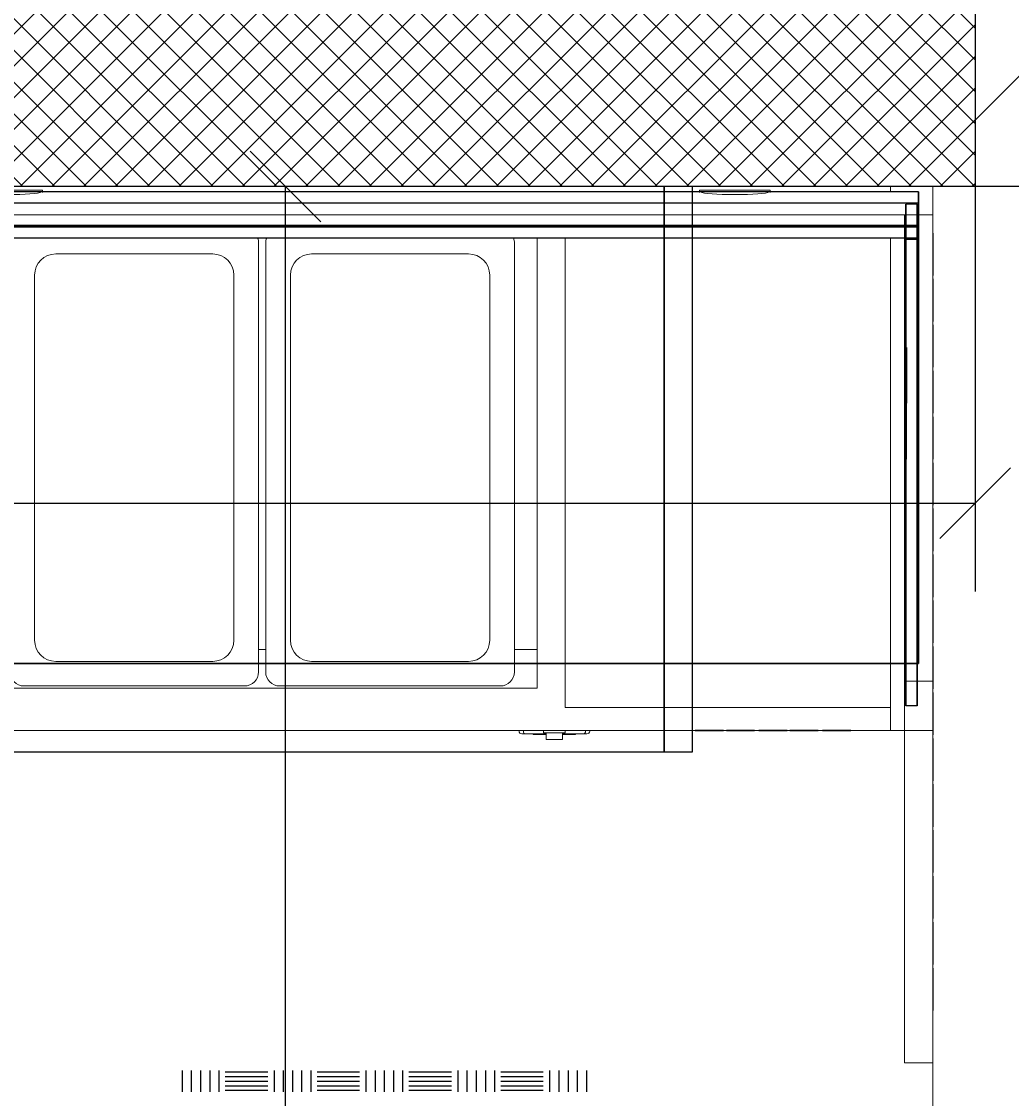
# Model space of a CAD drawing. Header units: millimetres. Extents: x -380244 to 257841, y -4400 to 11650.
# Tile 132 of 140: x 10125 to 10826, y 4585 to 5347. Entities that reach past the tile are written whole.
import ezdxf
from ezdxf import colors
from ezdxf.entities.mleader import LeaderData, LeaderLine
from ezdxf.math import Vec2, Vec3

# ---------------------------------------------------------------- set-up
doc = ezdxf.new("R2010")
doc.units = ezdxf.units.MM
for name, color, linetype in [('Equip2D', 250, 'Continuous'), ('Equip3D', 7, 'Continuous'), ('EquipAnnot', 5, 'Continuous'), ('Обмер', 6, 'Continuous'), ('Привязки Вент', 102, 'Continuous'), ('Привязки Электр2', 1, 'Continuous'), ('Трапы', 54, 'Continuous')]:
    doc.layers.add(name, color=color, linetype=linetype)
doc.styles.add('GOST прямой', font='isocpeur.ttf', dxfattribs={"height": 2.5})
doc.styles.add('Выноски', font='isocpeur.ttf', dxfattribs={"height": 2.5})
doc.styles.add('Размеры', font='txt.shx', dxfattribs={"height": 2.5})
doc.dimstyles.new('Main', dxfattribs={"dimscale": 0, "dimtxt": 2.5, "dimasz": 1, "dimexe": 1.25, "dimexo": 0.625, "dimtad": 1, "dimdec": 1, "dimrnd": 0.5, "dimtxsty": 'Размеры', "dimblk": 'OBLIQUE', "dimcen": 2.5, "dimadec": 0, "dimazin": 0, "dimtfac": 1, "dimtdec": 1, "dimtmove": 1, "dimatfit": 2, "dimfxl": 1, "dimarcsym": 0})

# ---------------------------------------------------------------- blocks, each defined once
blk = doc.blocks.new('A$C437f1ad6')
at = {"color": 0, "linetype": 'Continuous', "lineweight": 0}
for p, q in [((1970, 0), (0, 0)), ((1970, -20), (1970, 0)), ((1970, -20), (0, -20)), ((1950, -20), (1970, -20)), ((1950, -20), (1950, -350)), ((1970, -20), (1970, -350)), ((1950, -350), (1970, -350)), ((1950, -350), (1950, -620)), ((1970, -350), (1970, -620)), ((1950, -620), (1970, -620)), ((1970, -700), (1970, -620))]:
    blk.add_line(p, q, dxfattribs=at)
blk = doc.blocks.new('ec_145597')
at = {"layer": 'Equip3D'}
for p, q in [((1970, -32.93, 139.39), (1970, -62.93, 139.39)), ((1970, -32.93, 132.92), (1970, -62.93, 132.92)), ((1970, -32.93, 126.44), (1970, -62.93, 126.44)), ((1970, -32.93, 119.87), (1970, -62.93, 119.87)), ((1970, -32.93, 113.39), (1970, -62.93, 113.39)), ((1970, -34.93, 173.89), (1970, -34.93, 143.89)), ((1970, -34.93, 108.89), (1970, -34.93, 78.89)), ((1970, -41.41, 173.89), (1970, -41.41, 143.89)), ((1970, -41.41, 108.89), (1970, -41.41, 78.89)), ((1970, -47.97, 173.89), (1970, -47.97, 143.89)), ((1970, -47.97, 108.89), (1970, -47.97, 78.89)), ((1970, -54.45, 173.89), (1970, -54.45, 143.89)), ((1970, -54.45, 108.89), (1970, -54.45, 78.89)), ((1970, -60.93, 173.89), (1970, -60.93, 143.89)), ((1970, -60.93, 108.89), (1970, -60.93, 78.89)), ((1970, -65.43, 171.89), (1970, -95.43, 171.89)), ((1970, -65.43, 165.42), (1970, -95.43, 165.42)), ((1970, -65.43, 158.94), (1970, -95.43, 158.94)), ((1970, -65.43, 152.37), (1970, -95.43, 152.37)), ((1970, -65.43, 145.89), (1970, -95.43, 145.89)), ((1970, -65.43, 106.89), (1970, -95.43, 106.89)), ((1970, -65.43, 100.42), (1970, -95.43, 100.42)), ((1970, -65.43, 93.94), (1970, -95.43, 93.94)), ((1970, -65.43, 87.37), (1970, -95.43, 87.37)), ((1970, -65.43, 80.89), (1970, -95.43, 80.89)), ((1970, -67.43, 141.39), (1970, -67.43, 111.39)), ((1970, -73.91, 141.39), (1970, -73.91, 111.39)), ((1970, -80.47, 141.39), (1970, -80.47, 111.39)), ((1970, -86.95, 141.39), (1970, -86.95, 111.39)), ((1970, -93.43, 141.39), (1970, -93.43, 111.39)), ((1970, -97.93, 139.39), (1970, -127.93, 139.39)), ((1970, -97.93, 132.92), (1970, -127.93, 132.92)), ((1970, -97.93, 126.44), (1970, -127.93, 126.44)), ((1970, -97.93, 119.87), (1970, -127.93, 119.87)), ((1970, -97.93, 113.39), (1970, -127.93, 113.39)), ((1970, -99.93, 173.89), (1970, -99.93, 143.89)), ((1970, -99.93, 108.89), (1970, -99.93, 78.89)), ((1970, -106.41, 173.89), (1970, -106.41, 143.89)), ((1970, -106.41, 108.89), (1970, -106.41, 78.89)), ((1970, -112.97, 173.89), (1970, -112.97, 143.89)), ((1970, -112.97, 108.89), (1970, -112.97, 78.89)), ((1970, -119.45, 173.89), (1970, -119.45, 143.89)), ((1970, -119.45, 108.89), (1970, -119.45, 78.89)), ((1970, -125.93, 173.89), (1970, -125.93, 143.89)), ((1970, -125.93, 108.89), (1970, -125.93, 78.89)), ((1970, -130.43, 171.89), (1970, -160.43, 171.89)), ((1970, -130.43, 165.42), (1970, -160.43, 165.42)), ((1970, -130.43, 158.94), (1970, -160.43, 158.94)), ((1970, -130.43, 152.37), (1970, -160.43, 152.37)), ((1970, -130.43, 145.89), (1970, -160.43, 145.89)), ((1970, -130.43, 106.89), (1970, -160.43, 106.89)), ((1970, -130.43, 100.42), (1970, -160.43, 100.42)), ((1970, -130.43, 93.94), (1970, -160.43, 93.94)), ((1970, -130.43, 87.37), (1970, -160.43, 87.37)), ((1970, -130.43, 80.89), (1970, -160.43, 80.89)), ((1970, -132.43, 141.39), (1970, -132.43, 111.39)), ((1970, -138.91, 141.39), (1970, -138.91, 111.39)), ((1970, -145.47, 141.39), (1970, -145.47, 111.39)), ((1970, -151.95, 141.39), (1970, -151.95, 111.39)), ((1970, -158.43, 141.39), (1970, -158.43, 111.39)), ((1970, -162.93, 139.39), (1970, -192.93, 139.39)), ((1970, -162.93, 132.92), (1970, -192.93, 132.92)), ((1970, -162.93, 126.44), (1970, -192.93, 126.44)), ((1970, -162.93, 119.87), (1970, -192.93, 119.87)), ((1970, -162.93, 113.39), (1970, -192.93, 113.39)), ((1970, -164.93, 173.89), (1970, -164.93, 143.89)), ((1970, -164.93, 108.89), (1970, -164.93, 78.89)), ((1970, -171.41, 173.89), (1970, -171.41, 143.89)), ((1970, -171.41, 108.89), (1970, -171.41, 78.89)), ((1970, -177.97, 173.89), (1970, -177.97, 143.89)), ((1970, -177.97, 108.89), (1970, -177.97, 78.89)), ((1970, -184.45, 173.89), (1970, -184.45, 143.89)), ((1970, -184.45, 108.89), (1970, -184.45, 78.89)), ((1970, -190.93, 173.89), (1970, -190.93, 143.89)), ((1970, -190.93, 108.89), (1970, -190.93, 78.89)), ((1970, -195.43, 171.89), (1970, -225.43, 171.89)), ((1970, -195.43, 165.42), (1970, -225.43, 165.42)), ((1970, -195.43, 158.94), (1970, -225.43, 158.94)), ((1970, -195.43, 152.37), (1970, -225.43, 152.37)), ((1970, -195.43, 145.89), (1970, -225.43, 145.89)), ((1970, -195.43, 106.89), (1970, -225.43, 106.89)), ((1970, -195.43, 100.42), (1970, -225.43, 100.42)), ((1970, -195.43, 93.94), (1970, -225.43, 93.94)), ((1970, -195.43, 87.37), (1970, -225.43, 87.37)), ((1970, -195.43, 80.89), (1970, -225.43, 80.89)), ((1970, -197.43, 141.39), (1970, -197.43, 111.39)), ((1970, -203.91, 141.39), (1970, -203.91, 111.39)), ((1970, -210.47, 141.39), (1970, -210.47, 111.39)), ((1970, -216.95, 141.39), (1970, -216.95, 111.39)), ((1970, -223.43, 141.39), (1970, -223.43, 111.39)), ((1970, -227.93, 139.39), (1970, -257.93, 139.39)), ((1970, -227.93, 132.92), (1970, -257.93, 132.92)), ((1970, -227.93, 126.44), (1970, -257.93, 126.44)), ((1970, -227.93, 119.87), (1970, -257.93, 119.87)), ((1970, -227.93, 113.39), (1970, -257.93, 113.39)), ((1970, -229.93, 173.89), (1970, -229.93, 143.89)), ((1970, -229.93, 108.89), (1970, -229.93, 78.89)), ((1970, -236.41, 173.89), (1970, -236.41, 143.89)), ((1970, -236.41, 108.89), (1970, -236.41, 78.89)), ((1970, -242.97, 173.89), (1970, -242.97, 143.89)), ((1970, -242.97, 108.89), (1970, -242.97, 78.89)), ((1970, -249.45, 173.89), (1970, -249.45, 143.89)), ((1970, -249.45, 108.89), (1970, -249.45, 78.89)), ((1970, -255.93, 173.89), (1970, -255.93, 143.89)), ((1970, -255.93, 108.89), (1970, -255.93, 78.89)), ((1970, -260.43, 171.89), (1970, -290.43, 171.89)), ((1970, -260.43, 165.42), (1970, -290.43, 165.42)), ((1970, -260.43, 158.94), (1970, -290.43, 158.94)), ((1970, -260.43, 152.37), (1970, -290.43, 152.37)), ((1970, -260.43, 145.89), (1970, -290.43, 145.89)), ((1970, -260.43, 106.89), (1970, -290.43, 106.89)), ((1970, -260.43, 100.42), (1970, -290.43, 100.42)), ((1970, -260.43, 93.94), (1970, -290.43, 93.94)), ((1970, -260.43, 87.37), (1970, -290.43, 87.37)), ((1970, -260.43, 80.89), (1970, -290.43, 80.89)), ((1970, -262.43, 141.39), (1970, -262.43, 111.39)), ((1970, -268.91, 141.39), (1970, -268.91, 111.39)), ((1970, -275.47, 141.39), (1970, -275.47, 111.39)), ((1970, -281.95, 141.39), (1970, -281.95, 111.39)), ((1970, -288.43, 141.39), (1970, -288.43, 111.39)), ((1970, -292.93, 139.39), (1970, -322.93, 139.39)), ((1970, -292.93, 132.92), (1970, -322.93, 132.92)), ((1970, -292.93, 126.44), (1970, -322.93, 126.44)), ((1970, -292.93, 119.87), (1970, -322.93, 119.87)), ((1970, -292.93, 113.39), (1970, -322.93, 113.39)), ((1970, -294.93, 173.89), (1970, -294.93, 143.89)), ((1970, -294.93, 108.89), (1970, -294.93, 78.89)), ((1970, -301.41, 173.89), (1970, -301.41, 143.89)), ((1970, -301.41, 108.89), (1970, -301.41, 78.89)), ((1970, -307.97, 173.89), (1970, -307.97, 143.89)), ((1970, -307.97, 108.89), (1970, -307.97, 78.89)), ((1970, -314.45, 173.89), (1970, -314.45, 143.89)), ((1970, -314.45, 108.89), (1970, -314.45, 78.89)), ((1970, -320.93, 173.89), (1970, -320.93, 143.89)), ((1970, -320.93, 108.89), (1970, -320.93, 78.89)), ((1970, -325.43, 171.89), (1970, -355.43, 171.89)), ((1970, -325.43, 165.42), (1970, -355.43, 165.42)), ((1970, -325.43, 158.94), (1970, -355.43, 158.94)), ((1970, -325.43, 152.37), (1970, -355.43, 152.37)), ((1970, -325.43, 145.89), (1970, -355.43, 145.89)), ((1970, -325.43, 106.89), (1970, -355.43, 106.89)), ((1970, -325.43, 100.42), (1970, -355.43, 100.42)), ((1970, -325.43, 93.94), (1970, -355.43, 93.94)), ((1970, -325.43, 87.37), (1970, -355.43, 87.37)), ((1970, -325.43, 80.89), (1970, -355.43, 80.89)), ((1970, -327.43, 141.39), (1970, -327.43, 111.39)), ((1970, -333.91, 141.39), (1970, -333.91, 111.39)), ((1970, -340.47, 141.39), (1970, -340.47, 111.39)), ((1970, -346.95, 141.39), (1970, -346.95, 111.39)), ((1970, -353.43, 141.39), (1970, -353.43, 111.39)), ((1970, -357.93, 139.39), (1970, -387.93, 139.39)), ((1970, -357.93, 132.92), (1970, -387.93, 132.92)), ((1970, -357.93, 126.44), (1970, -387.93, 126.44)), ((1970, -357.93, 119.87), (1970, -387.93, 119.87)), ((1970, -357.93, 113.39), (1970, -387.93, 113.39)), ((1970, -359.93, 173.89), (1970, -359.93, 143.89)), ((1970, -359.93, 108.89), (1970, -359.93, 78.89)), ((1970, -366.41, 173.89), (1970, -366.41, 143.89)), ((1970, -366.41, 108.89), (1970, -366.41, 78.89)), ((1970, -372.97, 173.89), (1970, -372.97, 143.89)), ((1970, -372.97, 108.89), (1970, -372.97, 78.89)), ((1970, -379.45, 173.89), (1970, -379.45, 143.89)), ((1970, -379.45, 108.89), (1970, -379.45, 78.89)), ((1970, -385.93, 173.89), (1970, -385.93, 143.89)), ((1970, -385.93, 108.89), (1970, -385.93, 78.89)), ((1970, -390.43, 171.89), (1970, -420.43, 171.89)), ((1970, -390.43, 165.42), (1970, -420.43, 165.42)), ((1970, -390.43, 158.94), (1970, -420.43, 158.94)), ((1970, -390.43, 152.37), (1970, -420.43, 152.37)), ((1970, -390.43, 145.89), (1970, -420.43, 145.89)), ((1970, -390.43, 106.89), (1970, -420.43, 106.89)), ((1970, -390.43, 100.42), (1970, -420.43, 100.42)), ((1970, -390.43, 93.94), (1970, -420.43, 93.94)), ((1970, -390.43, 87.37), (1970, -420.43, 87.37)), ((1970, -390.43, 80.89), (1970, -420.43, 80.89)), ((1970, -392.43, 141.39), (1970, -392.43, 111.39)), ((1970, -398.91, 141.39), (1970, -398.91, 111.39)), ((1970, -405.47, 141.39), (1970, -405.47, 111.39)), ((1970, -411.95, 141.39), (1970, -411.95, 111.39)), ((1970, -418.43, 141.39), (1970, -418.43, 111.39)), ((1970, -422.93, 139.39), (1970, -452.93, 139.39)), ((1970, -422.93, 132.92), (1970, -452.93, 132.92)), ((1970, -422.93, 126.44), (1970, -452.93, 126.44)), ((1970, -422.93, 119.87), (1970, -452.93, 119.87)), ((1970, -422.93, 113.39), (1970, -452.93, 113.39)), ((1970, -424.93, 173.89), (1970, -424.93, 143.89)), ((1970, -424.93, 108.89), (1970, -424.93, 78.89)), ((1970, -431.41, 173.89), (1970, -431.41, 143.89)), ((1970, -431.41, 108.89), (1970, -431.41, 78.89)), ((1970, -437.97, 173.89), (1970, -437.97, 143.89)), ((1970, -437.97, 108.89), (1970, -437.97, 78.89)), ((1970, -444.45, 173.89), (1970, -444.45, 143.89)), ((1970, -444.45, 108.89), (1970, -444.45, 78.89)), ((1970, -450.93, 173.89), (1970, -450.93, 143.89)), ((1970, -450.93, 108.89), (1970, -450.93, 78.89)), ((1970, -455.43, 171.89), (1970, -485.43, 171.89)), ((1970, -455.43, 165.42), (1970, -485.43, 165.42)), ((1970, -455.43, 158.94), (1970, -485.43, 158.94)), ((1970, -455.43, 152.37), (1970, -485.43, 152.37)), ((1970, -455.43, 145.89), (1970, -485.43, 145.89)), ((1970, -455.43, 106.89), (1970, -485.43, 106.89)), ((1970, -455.43, 100.42), (1970, -485.43, 100.42)), ((1970, -455.43, 93.94), (1970, -485.43, 93.94)), ((1970, -455.43, 87.37), (1970, -485.43, 87.37)), ((1970, -455.43, 80.89), (1970, -485.43, 80.89)), ((1970, -457.43, 141.39), (1970, -457.43, 111.39)), ((1970, -463.91, 141.39), (1970, -463.91, 111.39)), ((1970, -470.47, 141.39), (1970, -470.47, 111.39)), ((1970, -476.95, 141.39), (1970, -476.95, 111.39)), ((1970, -483.43, 141.39), (1970, -483.43, 111.39)), ((1970, -487.93, 139.39), (1970, -517.93, 139.39)), ((1970, -487.93, 132.92), (1970, -517.93, 132.92)), ((1970, -487.93, 126.44), (1970, -517.93, 126.44)), ((1970, -487.93, 119.87), (1970, -517.93, 119.87)), ((1970, -487.93, 113.39), (1970, -517.93, 113.39)), ((1970, -489.93, 173.89), (1970, -489.93, 143.89)), ((1970, -489.93, 108.89), (1970, -489.93, 78.89)), ((1970, -496.41, 173.89), (1970, -496.41, 143.89)), ((1970, -496.41, 108.89), (1970, -496.41, 78.89)), ((1970, -502.97, 173.89), (1970, -502.97, 143.89)), ((1970, -502.97, 108.89), (1970, -502.97, 78.89)), ((1970, -509.45, 173.89), (1970, -509.45, 143.89)), ((1970, -509.45, 108.89), (1970, -509.45, 78.89)), ((1970, -515.93, 173.89), (1970, -515.93, 143.89)), ((1970, -515.93, 108.89), (1970, -515.93, 78.89)), ((1970, -520.43, 171.89), (1970, -550.43, 171.89)), ((1970, -520.43, 165.42), (1970, -550.43, 165.42)), ((1970, -520.43, 158.94), (1970, -550.43, 158.94)), ((1970, -520.43, 152.37), (1970, -550.43, 152.37)), ((1970, -520.43, 145.89), (1970, -550.43, 145.89)), ((1970, -520.43, 106.89), (1970, -550.43, 106.89)), ((1970, -520.43, 100.42), (1970, -550.43, 100.42)), ((1970, -520.43, 93.94), (1970, -550.43, 93.94)), ((1970, -520.43, 87.37), (1970, -550.43, 87.37)), ((1970, -520.43, 80.89), (1970, -550.43, 80.89)), ((1970, -522.43, 141.39), (1970, -522.43, 111.39)), ((1970, -528.91, 141.39), (1970, -528.91, 111.39)), ((1970, -535.47, 141.39), (1970, -535.47, 111.39)), ((1970, -541.95, 141.39), (1970, -541.95, 111.39)), ((1970, -548.43, 141.39), (1970, -548.43, 111.39)), ((1970, -552.93, 139.39), (1970, -582.93, 139.39)), ((1970, -552.93, 132.92), (1970, -582.93, 132.92)), ((1970, -552.93, 126.44), (1970, -582.93, 126.44)), ((1970, -552.93, 119.87), (1970, -582.93, 119.87)), ((1970, -552.93, 113.39), (1970, -582.93, 113.39)), ((1970, -554.93, 173.89), (1970, -554.93, 143.89)), ((1970, -554.93, 108.89), (1970, -554.93, 78.89)), ((1970, -561.41, 173.89), (1970, -561.41, 143.89)), ((1970, -561.41, 108.89), (1970, -561.41, 78.89)), ((1970, -567.97, 173.89), (1970, -567.97, 143.89)), ((1970, -567.97, 108.89), (1970, -567.97, 78.89)), ((1970, -574.45, 173.89), (1970, -574.45, 143.89)), ((1970, -574.45, 108.89), (1970, -574.45, 78.89)), ((1970, -580.93, 173.89), (1970, -580.93, 143.89)), ((1970, -580.93, 108.89), (1970, -580.93, 78.89))]:
    blk.add_line(p, q, dxfattribs=at)
at = {"layer": 'Equip3D', "extrusion": (0, 0.5, 0.866025)}
for p, q in [((1438.91, -625.45, 257.9), (1438.91, -640.45, 231.92)), ((1445.39, -625.45, 257.9), (1445.39, -640.45, 231.92)), ((1451.96, -625.45, 257.9), (1451.96, -640.45, 231.92)), ((1458.43, -625.45, 257.9), (1458.43, -640.45, 231.92)), ((1464.91, -625.45, 257.9), (1464.91, -640.45, 231.92)), ((1469.41, -626.45, 256.17), (1499.41, -626.45, 256.17)), ((1469.41, -629.69, 250.56), (1499.41, -629.69, 250.56)), ((1503.91, -625.45, 257.9), (1503.91, -640.45, 231.92)), ((1510.39, -625.45, 257.9), (1510.39, -640.45, 231.92)), ((1516.96, -625.45, 257.9), (1516.96, -640.45, 231.92)), ((1523.43, -625.45, 257.9), (1523.43, -640.45, 231.92)), ((1529.91, -625.45, 257.9), (1529.91, -640.45, 231.92)), ((1534.41, -626.45, 256.17), (1564.41, -626.45, 256.17)), ((1534.41, -629.69, 250.56), (1564.41, -629.69, 250.56)), ((1568.91, -625.45, 257.9), (1568.91, -640.45, 231.92)), ((1575.39, -625.45, 257.9), (1575.39, -640.45, 231.92)), ((1581.96, -625.45, 257.9), (1581.96, -640.45, 231.92)), ((1588.43, -625.45, 257.9), (1588.43, -640.45, 231.92)), ((1594.91, -625.45, 257.9), (1594.91, -640.45, 231.92)), ((1599.41, -626.45, 256.17), (1629.41, -626.45, 256.17)), ((1599.41, -629.69, 250.56), (1629.41, -629.69, 250.56)), ((1633.91, -625.45, 257.9), (1633.91, -640.45, 231.92)), ((1640.39, -625.45, 257.9), (1640.39, -640.45, 231.92)), ((1646.96, -625.45, 257.9), (1646.96, -640.45, 231.92)), ((1653.43, -625.45, 257.9), (1653.43, -640.45, 231.92)), ((1659.91, -625.45, 257.9), (1659.91, -640.45, 231.92)), ((1664.41, -626.45, 256.17), (1694.41, -626.45, 256.17)), ((1664.41, -629.69, 250.56), (1694.41, -629.69, 250.56)), ((1698.91, -625.45, 257.9), (1698.91, -640.45, 231.92)), ((1705.39, -625.45, 257.9), (1705.39, -640.45, 231.92)), ((1711.96, -625.45, 257.9), (1711.96, -640.45, 231.92)), ((1718.43, -625.45, 257.9), (1718.43, -640.45, 231.92)), ((1724.91, -625.45, 257.9), (1724.91, -640.45, 231.92)), ((1469.41, -632.93, 244.95), (1499.41, -632.93, 244.95)), ((1469.41, -636.21, 239.26), (1499.41, -636.21, 239.26)), ((1469.41, -639.45, 233.65), (1499.41, -639.45, 233.65)), ((1534.41, -632.93, 244.95), (1564.41, -632.93, 244.95)), ((1534.41, -636.21, 239.26), (1564.41, -636.21, 239.26)), ((1534.41, -639.45, 233.65), (1564.41, -639.45, 233.65)), ((1599.41, -632.93, 244.95), (1629.41, -632.93, 244.95)), ((1599.41, -636.21, 239.26), (1629.41, -636.21, 239.26)), ((1599.41, -639.45, 233.65), (1629.41, -639.45, 233.65)), ((1664.41, -632.93, 244.95), (1694.41, -632.93, 244.95)), ((1664.41, -636.21, 239.26), (1694.41, -636.21, 239.26)), ((1664.41, -639.45, 233.65), (1694.41, -639.45, 233.65))]:
    blk.add_line(p, q, dxfattribs=at)
at = {"layer": 'Equip2D'}
blk.add_blockref('A$C437f1ad6', (0, 0), dxfattribs=at)
at = {"layer": 'EquipAnnot', "style": 'GOST прямой', "flags": 1}
for tag, p in [('НАИМЕНОВАНИЕ', (0, 0)), ('ОПИСАНИЕ', (0, -4.75)), ('РАЗМЕРЫ', (0, -9.5)), ('МОЩНОСТЬ', (0, -14.25)), ('НАПРЯЖЕНИЕ', (0, -19))]:
    blk.add_attdef(tag, p, '', height=2.5, dxfattribs=at)
at = {"layer": 'EquipAnnot', "style": 'GOST прямой'}
blk.add_attdef('НОМЕР', (845.88, -820.32), '', height=2.5, dxfattribs=at)
blk = doc.blocks.new('A$C18249e94')
at = {"color": 0, "linetype": 'Continuous', "lineweight": 0}
for p, q in [((946.31, 60.44), (-963.69, 60.44)), ((346.31, 57.86), (296.31, 57.86)), ((346.31, 57.24), (346.31, 57.86)), ((346.31, 56.28), (346.31, 57.24)), ((811.31, 56.78), (346.31, 56.78)), ((811.31, 57.24), (811.31, 57.86)), ((811.31, 57.86), (861.31, 57.86)), ((811.31, 56.28), (811.31, 57.24)), ((841.31, 54.75), (831.31, 54.75)), ((861.31, 57.24), (861.31, 57.86)), ((861.31, 57.24), (861.31, 56.28)), ((966.31, 56.78), (861.31, 56.78)), ((946.31, 56.78), (946.31, 60.44)), ((976.31, 60.44), (946.31, 60.44)), ((966.31, 31.9), (966.31, 56.78)), ((976.31, -324.56), (976.31, 60.44)), ((-983.69, 31.9), (966.31, 31.9)), ((966.31, 31.9), (966.31, 23.92)), ((966.31, 23.92), (-983.69, 23.92)), ((696.31, 23.92), (696.31, -294.56)), ((716.31, 23.92), (716.31, -308.19)), ((946.31, -308.19), (946.31, 23.92)), ((957.31, 22.94), (957.31, 23.92)), ((957.31, -277.06), (957.31, 22.94)), ((965.31, 22.94), (957.31, 22.94)), ((965.31, 23.92), (965.31, 22.94)), ((965.31, 22.94), (965.31, -277.06)), ((499.31, 20.17), (499.31, 20.5)), ((499.31, -283.01), (499.31, 20.17)), ((504.31, 20.5), (504.31, 20.17)), ((504.31, 20.17), (504.31, -283.01)), ((680.31, 20.17), (680.31, 20.5)), ((680.31, -283.01), (680.31, 20.17)), ((355.81, 12.72), (466.81, 12.72)), ((536.81, 12.72), (647.81, 12.72)), ((340.81, -260.64), (340.81, -2.19)), ((481.81, -2.19), (481.81, -260.64)), ((521.81, -260.64), (521.81, -2.19)), ((662.81, -2.19), (662.81, -260.64)), ((957.31, -122.11), (956.31, -122.11)), ((956.31, -122.63), (956.31, -122.11)), ((956.31, -122.63), (956.31, -144.59)), ((966.31, -122.11), (965.31, -122.11)), ((966.31, -122.63), (966.31, -122.11)), ((966.31, -144.59), (966.31, -122.63)), ((956.31, -154.53), (956.31, -144.59)), ((966.31, -144.59), (966.31, -154.53)), ((956.31, -154.53), (956.31, -172.47)), ((966.31, -172.47), (966.31, -154.53)), ((956.31, -172.47), (957.31, -172.47)), ((965.31, -172.47), (966.31, -172.47)), ((504.31, -267.1), (499.31, -267.1)), ((696.31, -267.1), (680.31, -267.1)), ((466.81, -275.55), (355.81, -275.55)), ((647.81, -275.55), (536.81, -275.55)), ((957.31, -307.06), (957.31, -277.06)), ((965.31, -277.06), (957.31, -277.06)), ((965.31, -277.06), (965.31, -307.06)), ((696.31, -294.56), (-943.69, -294.56)), ((333.31, -292.95), (489.31, -292.95)), ((514.31, -292.95), (670.31, -292.95)), ((716.31, -308.19), (946.31, -308.19)), ((946.31, -308.19), (946.31, -324.56)), ((965.31, -307.06), (957.31, -307.06)), ((946.31, -324.56), (-963.69, -324.56)), ((683.63, -324.56), (683.63, -324.84)), ((686.81, -326.84), (685.63, -326.84)), ((686.63, -324.84), (686.63, -324.56)), ((686.81, -326.84), (688.12, -326.84)), ((688.12, -326.84), (702.87, -326.84)), ((693.63, -327.34), (693.63, -326.84)), ((693.63, -327.34), (702.87, -327.34)), ((700.95, -326.1), (700.95, -324.56)), ((716.31, -326.1), (700.95, -326.1)), ((702.87, -330.7), (702.87, -326.1)), ((714.39, -330.7), (714.39, -326.1)), ((714.39, -326.84), (729.14, -326.84)), ((714.39, -327.34), (723.63, -327.34)), ((716.31, -326.1), (716.31, -324.56)), ((723.63, -327.34), (723.63, -326.84)), ((729.14, -326.84), (730.45, -326.84)), ((731.63, -326.84), (730.45, -326.84)), ((730.63, -324.56), (730.63, -324.84)), ((733.63, -324.84), (733.63, -324.56)), ((976.31, -324.56), (946.31, -324.56)), ((702.87, -330.7), (714.39, -330.7))]:
    blk.add_line(p, q, dxfattribs=at)
for centre, start, end in [((685.63, -324.84), 180, 270), ((731.63, -324.84), 270, 0)]:
    blk.add_arc(centre, 2, start, end, dxfattribs=at)
at = {"color": 0, "linetype": 'Continuous', "lineweight": 0, "extrusion": (4.44183e-16, 2.50766e-30, -1)}
blk.add_ellipse((326.31, 57.24), major_axis=(20, 0), ratio=0.124648, start_param=0, end_param=1.570796, dxfattribs=at)
at = {"color": 0, "linetype": 'Continuous', "lineweight": 0}
for centre, major_axis, ratio, start_param, end_param in [((831.31, 57.24), (-20, 0), 0.124648, 0, 1.570796), ((841.31, 57.24), (20, 0), 0.124648, -1.570796, 0), ((489.31, 20.5), (10, 0), 0.994031, 0, 0.351742), ((514.31, 20.5), (-10, 0), 0.994031, -0.351742, 0), ((670.31, 20.5), (10, 0), 0.994031, 0, 0.351742), ((688.12, -324.84), (0, -2), 0.744031, -1.570796, 0)]:
    blk.add_ellipse(centre, major_axis=major_axis, ratio=ratio, start_param=start_param, end_param=end_param, dxfattribs=at)
at = {"color": 0, "linetype": 'Continuous', "lineweight": 0, "extrusion": (4.47446e-16, -9.49856e-18, -1)}
for centre in [(489.31, 20.17), (670.31, 20.17)]:
    blk.add_ellipse(centre, major_axis=(10, 0), ratio=0.994031, start_param=-0.387051, end_param=0, dxfattribs=at)
at = {"color": 0, "linetype": 'Continuous', "lineweight": 0, "extrusion": (4.44183e-16, 1.22728e-30, -1)}
blk.add_ellipse((514.31, 20.17), major_axis=(-10, 0), ratio=0.994031, start_param=0, end_param=0.387051, dxfattribs=at)
at = {"color": 0, "linetype": 'Continuous', "lineweight": 0, "extrusion": (4.44183e-16, 8.03937e-31, -1)}
for centre in [(355.81, -2.19), (536.81, -2.19)]:
    blk.add_ellipse(centre, major_axis=(-15, 0), ratio=0.994031, start_param=0, end_param=1.570796, dxfattribs=at)
at = {"color": 0, "linetype": 'Continuous', "lineweight": 0, "extrusion": (4.44183e-16, -4.27461e-32, -1)}
for centre, major_axis, start_param, end_param in [((466.81, -2.19), (15, 0), -1.570796, 0), ((647.81, -2.19), (15, 0), -1.570796, 0), ((355.81, -260.64), (-15, 0), -1.570796, 0), ((466.81, -260.64), (15, 0), 0, 1.570796), ((536.81, -260.64), (-15, 0), -1.570796, 0), ((647.81, -260.64), (15, 0), 0, 1.570796), ((333.31, -283.01), (-10, 0), -1.570796, 0), ((489.31, -283.01), (10, 0), 0, 1.570796), ((514.31, -283.01), (-10, 0), -1.570796, 0), ((670.31, -283.01), (10, 0), 0, 1.570796)]:
    blk.add_ellipse(centre, major_axis=major_axis, ratio=0.994031, start_param=start_param, end_param=end_param, dxfattribs=at)
at = {"color": 0, "linetype": 'Continuous', "lineweight": 0, "extrusion": (2.98435e-16, 0, -1)}
blk.add_ellipse((729.14, -324.84), major_axis=(0, -2), ratio=0.744031, start_param=-1.570796, end_param=0, dxfattribs=at)
blk = doc.blocks.new('ec_190346')
at = {"layer": 'Equip3D', "color": 4}
for p, q in [((1960, -3.66, 1102.12), (10, -3.66, 1102.12)), ((1960, -28.54, 1300.13), (1960, -3.66, 1102.12)), ((1960, -3.66, 1102.12), (1960, -11.64, 1101.12)), ((10, -11.64, 1101.12), (1960, -11.64, 1101.12)), ((1951, -37.5, 1299), (1951, -12.5, 1100)), ((1951, -12.5, 1100), (1951, -367.5, 1063.03)), ((1959, -12.5, 1100), (1951, -12.5, 1100)), ((1959, -367.5, 1063.03), (1959, -12.5, 1100)), ((1959, -12.5, 1100), (1959, -37.5, 1299)), ((1960, -11.64, 1101.12), (1960, -36.52, 1299.12)), ((1960, -27.5, 1309), (10, -27.5, 1309)), ((10, -27.5, 1299), (1960, -27.5, 1299)), ((10, -28.54, 1300.13), (1960, -28.54, 1300.13)), ((1960, -337.5, 1309), (1960, -27.5, 1309)), ((1960, -27.5, 1299), (1960, -337.5, 1299)), ((1960, -27.5, 1309), (1960, -27.5, 1299)), ((1960, -28.54, 1300.13), (1960, -36.52, 1299.12)), ((1960, -36.52, 1299.12), (10, -36.52, 1299.12)), ((1951, -337.5, 1299), (1951, -37.5, 1299)), ((1959, -37.5, 1299), (1951, -37.5, 1299)), ((1959, -37.5, 1299), (1959, -337.5, 1299)), ((10, -337.5, 1309), (1960, -337.5, 1309)), ((1960, -337.5, 1299), (10, -337.5, 1299)), ((1951, -367.5, 1063.03), (1951, -337.5, 1299)), ((1959, -337.5, 1299), (1951, -337.5, 1299)), ((1959, -337.5, 1299), (1959, -367.5, 1063.03)), ((1960, -337.5, 1309), (1960, -337.5, 1299)), ((1959, -367.5, 1063.03), (1951, -367.5, 1063.03))]:
    blk.add_line(p, q, dxfattribs=at)
at = {"layer": 'Equip3D', "color": 4, "extrusion": (-1, 0, 0)}
for p, q in [((1951.55, -114.01, 1125.72), (1950.45, -272.07, 1248.27)), ((1951.41, -133.77, 1191.04), (1950.86, -212.79, 1252.31)), ((1951.14, -173.28, 1121.68), (1950.59, -252.31, 1182.95))]:
    blk.add_line(p, q, dxfattribs=at)
at = {"layer": 'Equip3D', "extrusion": (0, -1, 0), "elevation": 385}
for points in [[(1802, 994.87), (1802, 997.87), (1822, 997.87), (1822, 994.87)], [(1802, 999.87), (1802, 1002.87), (1822, 1002.87), (1822, 999.87)], [(1802, 1004.87), (1802, 1007.87), (1822, 1007.87), (1822, 1004.87)], [(1802, 1009.87), (1802, 1012.87), (1822, 1012.87), (1822, 1009.87)], [(1802, 944.87), (1802, 947.87), (1822, 947.87), (1822, 944.87)], [(1802, 949.87), (1802, 952.87), (1822, 952.87), (1822, 949.87)], [(1802, 954.87), (1802, 957.87), (1822, 957.87), (1822, 954.87)], [(1802, 959.87), (1802, 962.87), (1822, 962.87), (1822, 959.87)], [(1802, 988.87), (1805, 988.87), (1805, 968.87), (1802, 968.87)], [(1802, 1038.87), (1805, 1038.87), (1805, 1018.87), (1802, 1018.87)], [(1807, 988.87), (1810, 988.87), (1810, 968.87), (1807, 968.87)], [(1807, 1038.87), (1810, 1038.87), (1810, 1018.87), (1807, 1018.87)], [(1812, 988.87), (1815, 988.87), (1815, 968.87), (1812, 968.87)], [(1812, 1038.87), (1815, 1038.87), (1815, 1018.87), (1812, 1018.87)], [(1817, 988.87), (1820, 988.87), (1820, 968.87), (1817, 968.87)], [(1817, 1038.87), (1820, 1038.87), (1820, 1018.87), (1817, 1018.87)], [(1824, 969.87), (1824, 972.87), (1844, 972.87), (1844, 969.87)], [(1824, 974.87), (1824, 977.87), (1844, 977.87), (1844, 974.87)], [(1824, 979.87), (1824, 982.87), (1844, 982.87), (1844, 979.87)], [(1824, 984.87), (1824, 987.87), (1844, 987.87), (1844, 984.87)], [(1824, 1019.87), (1824, 1022.87), (1844, 1022.87), (1844, 1019.87)], [(1824, 1024.87), (1824, 1027.87), (1844, 1027.87), (1844, 1024.87)], [(1824, 1029.87), (1824, 1032.87), (1844, 1032.87), (1844, 1029.87)], [(1824, 1034.87), (1824, 1037.87), (1844, 1037.87), (1844, 1034.87)], [(1825, 1013.87), (1828, 1013.87), (1828, 993.87), (1825, 993.87)], [(1825, 963.87), (1828, 963.87), (1828, 943.87), (1825, 943.87)], [(1830, 1013.87), (1833, 1013.87), (1833, 993.87), (1830, 993.87)], [(1830, 963.87), (1833, 963.87), (1833, 943.87), (1830, 943.87)], [(1835, 1013.87), (1838, 1013.87), (1838, 993.87), (1835, 993.87)], [(1835, 963.87), (1838, 963.87), (1838, 943.87), (1835, 943.87)], [(1840, 1013.87), (1843, 1013.87), (1843, 993.87), (1840, 993.87)], [(1840, 963.87), (1843, 963.87), (1843, 943.87), (1840, 943.87)], [(1847, 994.87), (1847, 997.87), (1867, 997.87), (1867, 994.87)], [(1847, 999.87), (1847, 1002.87), (1867, 1002.87), (1867, 999.87)], [(1847, 1004.87), (1847, 1007.87), (1867, 1007.87), (1867, 1004.87)], [(1847, 1009.87), (1847, 1012.87), (1867, 1012.87), (1867, 1009.87)], [(1847, 944.87), (1847, 947.87), (1867, 947.87), (1867, 944.87)], [(1847, 949.87), (1847, 952.87), (1867, 952.87), (1867, 949.87)], [(1847, 954.87), (1847, 957.87), (1867, 957.87), (1867, 954.87)], [(1847, 959.87), (1847, 962.87), (1867, 962.87), (1867, 959.87)], [(1847, 988.87), (1850, 988.87), (1850, 968.87), (1847, 968.87)], [(1847, 1038.87), (1850, 1038.87), (1850, 1018.87), (1847, 1018.87)], [(1852, 988.87), (1855, 988.87), (1855, 968.87), (1852, 968.87)], [(1852, 1038.87), (1855, 1038.87), (1855, 1018.87), (1852, 1018.87)], [(1857, 988.87), (1860, 988.87), (1860, 968.87), (1857, 968.87)], [(1857, 1038.87), (1860, 1038.87), (1860, 1018.87), (1857, 1018.87)], [(1862, 988.87), (1865, 988.87), (1865, 968.87), (1862, 968.87)], [(1862, 1038.87), (1865, 1038.87), (1865, 1018.87), (1862, 1018.87)], [(1869, 969.87), (1869, 972.87), (1889, 972.87), (1889, 969.87)], [(1869, 974.87), (1869, 977.87), (1889, 977.87), (1889, 974.87)], [(1869, 979.87), (1869, 982.87), (1889, 982.87), (1889, 979.87)], [(1869, 984.87), (1869, 987.87), (1889, 987.87), (1889, 984.87)], [(1869, 1019.87), (1869, 1022.87), (1889, 1022.87), (1889, 1019.87)], [(1869, 1024.87), (1869, 1027.87), (1889, 1027.87), (1889, 1024.87)], [(1869, 1029.87), (1869, 1032.87), (1889, 1032.87), (1889, 1029.87)], [(1869, 1034.87), (1869, 1037.87), (1889, 1037.87), (1889, 1034.87)], [(1870, 1013.87), (1873, 1013.87), (1873, 993.87), (1870, 993.87)], [(1870, 963.87), (1873, 963.87), (1873, 943.87), (1870, 943.87)], [(1875, 1013.87), (1878, 1013.87), (1878, 993.87), (1875, 993.87)], [(1875, 963.87), (1878, 963.87), (1878, 943.87), (1875, 943.87)], [(1880, 1013.87), (1883, 1013.87), (1883, 993.87), (1880, 993.87)], [(1880, 963.87), (1883, 963.87), (1883, 943.87), (1880, 943.87)], [(1885, 1013.87), (1888, 1013.87), (1888, 993.87), (1885, 993.87)], [(1885, 963.87), (1888, 963.87), (1888, 943.87), (1885, 943.87)], [(1892, 994.87), (1892, 997.87), (1912, 997.87), (1912, 994.87)], [(1892, 999.87), (1892, 1002.87), (1912, 1002.87), (1912, 999.87)], [(1892, 1004.87), (1892, 1007.87), (1912, 1007.87), (1912, 1004.87)], [(1892, 1009.87), (1892, 1012.87), (1912, 1012.87), (1912, 1009.87)], [(1892, 944.87), (1892, 947.87), (1912, 947.87), (1912, 944.87)], [(1892, 949.87), (1892, 952.87), (1912, 952.87), (1912, 949.87)], [(1892, 954.87), (1892, 957.87), (1912, 957.87), (1912, 954.87)], [(1892, 959.87), (1892, 962.87), (1912, 962.87), (1912, 959.87)], [(1892, 988.87), (1895, 988.87), (1895, 968.87), (1892, 968.87)], [(1892, 1038.87), (1895, 1038.87), (1895, 1018.87), (1892, 1018.87)], [(1897, 988.87), (1900, 988.87), (1900, 968.87), (1897, 968.87)], [(1897, 1038.87), (1900, 1038.87), (1900, 1018.87), (1897, 1018.87)], [(1902, 988.87), (1905, 988.87), (1905, 968.87), (1902, 968.87)], [(1902, 1038.87), (1905, 1038.87), (1905, 1018.87), (1902, 1018.87)], [(1907, 988.87), (1910, 988.87), (1910, 968.87), (1907, 968.87)], [(1907, 1038.87), (1910, 1038.87), (1910, 1018.87), (1907, 1018.87)]]:
    blk.add_lwpolyline(points, close=True, dxfattribs=at)
at = {"layer": 'Equip2D'}
blk.add_blockref('A$C18249e94', (993.69, -60.44), dxfattribs=at)
at = {"layer": 'EquipAnnot', "style": 'GOST прямой', "flags": 1}
for tag, p in [('НАИМЕНОВАНИЕ', (0, 0)), ('ОПИСАНИЕ', (0, -4.75)), ('РАЗМЕРЫ', (0, -9.5)), ('МОЩНОСТЬ', (0, -14.25)), ('НАПРЯЖЕНИЕ', (0, -19))]:
    blk.add_attdef(tag, p, '', height=2.5, dxfattribs=at)
at = {"layer": 'EquipAnnot', "style": 'GOST прямой'}
blk.add_attdef('НОМЕР', (896.1, -479.68), '', height=2.5, dxfattribs=at)
blk = doc.blocks.new('НПС-15_4')
at = {"layer": 'Equip2D'}
for points in [[(20, -400), (1480, -400), (1480, 0), (20, 0)], [(1480, -400), (1500, -400), (1500, 0), (1480, 0)]]:
    blk.add_lwpolyline(points, close=True, dxfattribs=at)
at = {"layer": 'EquipAnnot', "style": 'GOST прямой', "flags": 1}
for tag, p in [('НАИМЕНОВАНИЕ', (0, 0)), ('ОПИСАНИЕ', (0, -4.75)), ('РАЗМЕРЫ', (0, -9.5))]:
    blk.add_attdef(tag, p, '', height=2.5, dxfattribs=at)
at = {"layer": 'EquipAnnot', "style": 'GOST прямой'}
blk.add_attdef('НОМЕР', (758.27, -489.02), '', height=2.5, dxfattribs=at)
blk = doc.blocks.new('_Oblique')
at = {"color": 0, "linetype": 'ByBlock', "lineweight": -2}
blk.add_line((-0.5, -0.5), (0.5, 0.5), dxfattribs=at)
blk = doc.blocks.new('*D384')
at = {"layer": 'Defpoints', "color": 0, "transparency": 16777216}
for p in [(10312, 5230), (10312, 5230), (10312, 3380)]:
    blk.add_point(p, dxfattribs=at)
at = {"layer": 'Трапы', "color": 0, "lineweight": -2, "transparency": 16777216}
for p, q in [((10280.75, 5230), (10249.5, 5230)), ((10312, 3380), (10312, 5230)), ((10343.25, 3380), (10374.5, 3380))]:
    blk.add_line(p, q, dxfattribs=at)
at = {"layer": 'Трапы', "color": 0, "lineweight": -2, "transparency": 16777216, "xscale": 50, "yscale": 50, "zscale": 50}
for p, rotation in [((10312, 5230), 90), ((10312, 3380), 270)]:
    blk.add_blockref('_Oblique', p, dxfattribs=dict(at, rotation=rotation))
at = {"layer": 'Трапы', "color": 0, "transparency": 16777216, "insert": (10218.25, 4305), "char_height": 125, "attachment_point": 5, "rotation": 90, "style": 'Размеры'}
blk.add_mtext('1850', dxfattribs=at)
blk = doc.blocks.new('*D413')
at = {"layer": 'Defpoints', "color": 0, "transparency": 16777216}
for p in [(8750, 4630), (11250, 4548.32), (11250, 4168.75)]:
    blk.add_point(p, dxfattribs=at)
at = {"layer": 'Привязки Вент', "color": 0, "lineweight": -2, "transparency": 16777216}
for p, q in [((8750, 4598.75), (8750, 4106.25)), ((11250, 4517.07), (11250, 4106.25)), ((8750, 4168.75), (11250, 4168.75))]:
    blk.add_line(p, q, dxfattribs=at)
at = {"layer": 'Привязки Вент', "color": 0, "lineweight": -2, "transparency": 16777216, "xscale": 50, "yscale": 50, "zscale": 50, "rotation": 180}
blk.add_blockref('_Oblique', (8750, 4168.75), dxfattribs=at)
at = {"layer": 'Привязки Вент', "color": 0, "lineweight": -2, "transparency": 16777216, "xscale": 50, "yscale": 50, "zscale": 50}
blk.add_blockref('_Oblique', (11250, 4168.75), dxfattribs=at)
at = {"layer": 'Привязки Вент', "color": 0, "transparency": 16777216, "insert": (10000, 4262.5), "char_height": 125, "attachment_point": 5, "style": 'Размеры'}
blk.add_mtext('2500', dxfattribs=at)
blk = doc.blocks.new('*D481')
at = {"layer": 'Defpoints', "color": 0, "transparency": 16777216}
for p in [(7300, 5304.5), (10800, 5305), (10800, 5005.97)]:
    blk.add_point(p, dxfattribs=at)
at = {"layer": 'Обмер', "color": 0, "lineweight": -2, "transparency": 16777216}
for p, q in [((7300, 5273.25), (7300, 4943.47)), ((10800, 5273.75), (10800, 4943.47)), ((7300, 5005.97), (10800, 5005.97))]:
    blk.add_line(p, q, dxfattribs=at)
at = {"layer": 'Обмер', "color": 0, "lineweight": -2, "transparency": 16777216, "xscale": 50, "yscale": 50, "zscale": 50, "rotation": 180}
blk.add_blockref('_Oblique', (7300, 5005.97), dxfattribs=at)
at = {"layer": 'Обмер', "color": 0, "lineweight": -2, "transparency": 16777216, "xscale": 50, "yscale": 50, "zscale": 50}
blk.add_blockref('_Oblique', (10800, 5005.97), dxfattribs=at)
at = {"layer": 'Обмер', "color": 0, "transparency": 16777216, "insert": (9050, 5099.72), "char_height": 125, "attachment_point": 5, "style": 'Размеры'}
blk.add_mtext('3500', dxfattribs=at)

msp = doc.modelspace()

# ---------------------------------------------------------------- hatches: boundary and pattern name
h = msp.add_hatch()
h.set_pattern_fill('ANSI31', color=256, scale=30)
h.paths.add_polyline_path([(5300, 5380), (6200, 5380), (6200, 5230), (5300, 5230)])
h.paths.add_polyline_path([(7300, 5380), (13000, 5380), (13000, 5230), (7300, 5230)])
at = {"layer": 'Обмер', "true_color": 0x091ab9}
h = msp.add_hatch(dxfattribs=at)
h.set_pattern_fill('ANSI37', color=162, scale=5, angle=90)
h.paths.add_polyline_path([(7300, 5380), (10800, 5380), (10800, 5230), (7300, 5230)])

# ---------------------------------------------------------------- linework, layer by layer
msp.add_lwpolyline([(7300, 5380), (13000, 5380), (13000, 5230), (7300, 5230)], close=True)
at = {"layer": 'Обмер', "color": 5}
msp.add_lwpolyline([(7300, 5380), (10800, 5380), (10800, 5230), (7300, 5230)], close=True, dxfattribs=at)
at = {"layer": 'Обмер'}
msp.add_lwpolyline([(12850, 5230), (5450, 5230), (5450, 1730), (12850, 1730)], close=True, dxfattribs=at)

# ---------------------------------------------------------------- block references
for name, p in [('ec_145597', (8800, 5230)), ('ec_190346', (8800, 5230, 200)), ('НПС-15_4', (9100, 5230))]:
    msp.add_blockref(name, p)

# ---------------------------------------------------------------- dimensions: what is measured, and where the dimension line sits
at = {"layer": 'Обмер', "color": 5}
dim = msp.add_linear_dim(base=(10800, 5005.97), p1=(7300, 5304.5), p2=(10800, 5305), dimstyle='Main', dxfattribs=at)
dim.commit()
dim.dimension.update_dxf_attribs({"geometry": '*D481', "text_midpoint": (9050, 5099.72)})
at = {"layer": 'Привязки Вент'}
dim = msp.add_linear_dim(base=(11250, 4168.75), p1=(8750, 4630), p2=(11250, 4548.32), dimstyle='Main', dxfattribs=at)
dim.commit()
dim.dimension.update_dxf_attribs({"geometry": '*D413', "text_midpoint": (10000, 4262.5)})
at = {"layer": 'Трапы'}
dim = msp.add_linear_dim(base=(10312, 5230), p1=(10312, 3380), p2=(10312, 5230), angle=90, dimstyle='Main', dxfattribs=at)
dim.commit()
dim.dimension.update_dxf_attribs({"geometry": '*D384', "text_midpoint": (10218.25, 4305)})

# ---------------------------------------------------------------- leaders
at = {"layer": 'Привязки Электр2'}
ml = msp.add_multileader_mtext('Standard', dxfattribs=at)
ml.set_content('{\\C256;Э1Ф 220 0,1кВт розетка на потолке\\PВключение розетки с настенного выключателя поз.53}', color=256, style='Выноски')
ml.set_leader_properties()
ml.build(insert=Vec2(0, 0))
ml.multileader.update_dxf_attribs({"text_left_attachment_type": 6, "text_right_attachment_type": 6, "arrow_head_size": 60, "scale": 50})
ctx = ml.context
ctx.base_point, ctx.scale, ctx.char_height, ctx.arrow_head_size, ctx.landing_gap_size, ctx.plane_origin = Vec3(13763.22, 5461.63), 50, 125, 60, 100, Vec3(9276.99, 3294.48)
ctx.left_attachment, ctx.right_attachment = 6, 6
notes = []
notes.append((ctx, [(1, (1, 1, 0), (13363.22, 5461.63), (1, 0), 400, [(0, [(9276.99, 3294.48)], 0, [])])]))
ctx.mtext.insert, ctx.mtext.flow_direction = Vec3(13863.22, 5624.13), 5
for ctx, leaders in notes:
    for number, flags, end, landing, length, lines in leaders:
        leader = LeaderData()
        leader.index, (leader.has_last_leader_line, leader.has_dogleg_vector, leader.attachment_direction) = number, flags
        leader.last_leader_point, leader.dogleg_vector, leader.dogleg_length = Vec3(end), Vec3(landing), length
        for number, points, colour, breaks in lines:
            line = LeaderLine()
            line.index, line.vertices, line.color, line.breaks = number, Vec3.list(points), colors.encode_raw_color(colour), breaks
            leader.lines.append(line)
        ctx.leaders.append(leader)

doc.saveas('drawing.dxf')
